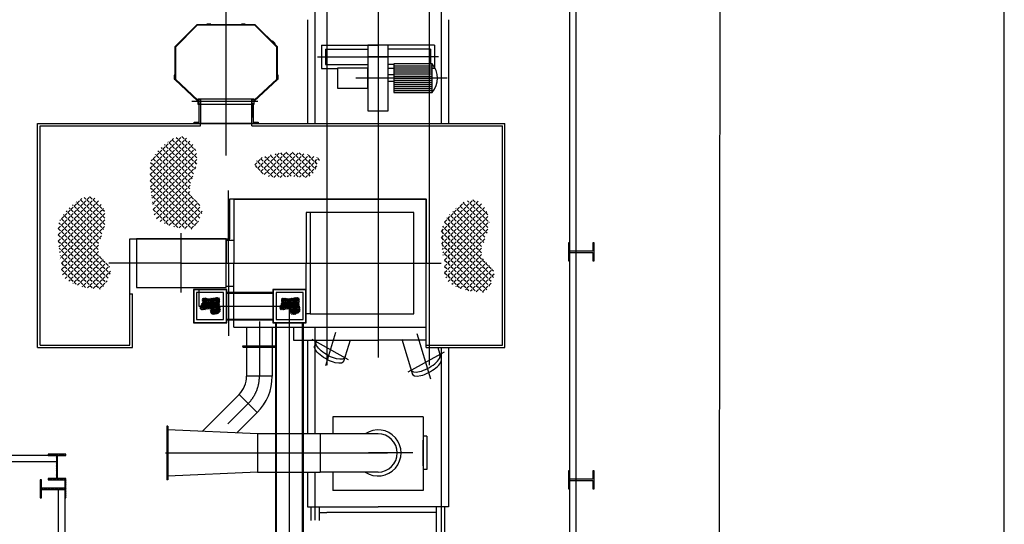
# Model space of a CAD drawing. Extents: x -1507204116 to 3732041488, y -170180604 to 62810664.
# Tile 50 of 54: x 159203 to 166883, y 5919 to 9857. Entities that reach past the tile are written whole.
import ezdxf

# ---------------------------------------------------------------- set-up
doc = ezdxf.new("R2010")
doc.units = 0
doc.header["$LTSCALE"] = 1000
doc.header["$MEASUREMENT"] = 0
for name, pattern in [('CSN_CARKOVANA', [7.5, 5, -2.5]), ('CSN_CERCHOVANA', [10.7, 5, -2.5, 0.7, -2.5]), ('GEN7A', [7.5, 5, -1.25, 0, -1.25])]:
    doc.linetypes.add(name, pattern=pattern)
doc.layers.get('0').update_dxf_attribs({"linetype": 'CONTINUOUS'})
for name, color, linetype in [('6', 2, 'CONTINUOUS'), ('7A', 8, 'GEN7A'), ('_ZAŘÍZENÍ', 7, 'CONTINUOUS'), ('NEVID', 8, 'CSN_CARKOVANA'), ('OSY', 6, 'CSN_CERCHOVANA')]:
    doc.layers.add(name, color=color, linetype=linetype)
doc.styles.get("Standard").update_dxf_attribs({"font": 'ROMANS.shx', "height": 10})
doc.dimstyles.new('PROFI_CSN', dxfattribs={"dimscale": 0, "dimtxt": 3.5, "dimasz": 3, "dimexe": 1, "dimexo": 0, "dimgap": 1.5, "dimtad": 1, "dimlfac": -1, "dimzin": 9, "dimdsep": 46, "dimlunit": 6, "dimtxsty": 'Standard', "dimblk": 'PRCLFILL', "dimblk1": 'PRCLFILL', "dimblk2": 'PRCLFILL', "dimcen": 0, "dimclrd": 256, "dimclre": 256, "dimclrt": 256, "dimazin": 2, "dimtfac": 0.6, "dimtmove": 0, "dimatfit": 0, "dimldrblk": 'PRCLFILL', "dimfxl": 0, "dimtolj": 1, "dimarcsym": 0})
pattern_1 = [(315, (161997.7395380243, 7957.00000000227), (24.69570433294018, 24.69570433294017), [25.4, -9.525]), (44.99999999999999, (161997.7395380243, 7957.00000000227), (-24.69570433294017, 24.69570433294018), [25.4, -9.525])]

# ---------------------------------------------------------------- blocks, each defined once
blk = doc.blocks.new('PRCLFILL')
at = {"ltscale": 20}
for p, q in [((-1, 0.1666666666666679), (0, 0)), ((-1, -0.1666666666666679), (-1, 0.1666666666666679)), ((0, 0), (-1, -0.1666666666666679))]:
    blk.add_line(p, q, dxfattribs=at)
at = {"color": 0, "ltscale": 20}
for p, q in [((-1, 0.1455320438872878), (-0.8731922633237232, 0.1455320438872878)), ((-1, 0.09553204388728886), (-0.5731922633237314, 0.09553204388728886)), ((-1, 0.04553204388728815), (-0.2731922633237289, 0.04553204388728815)), ((-1, -0.004467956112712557), (-0.02680773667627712, -0.004467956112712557)), ((-1, -0.05446795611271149), (-0.3268077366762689, -0.05446795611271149)), ((-1, -0.1044679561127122), (-0.6268077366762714, -0.1044679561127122)), ((-1, -0.1544679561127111), (-0.9268077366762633, -0.1544679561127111))]:
    blk.add_line(p, q, dxfattribs=at)

msp = doc.modelspace()

# ---------------------------------------------------------------- hatches: boundary and pattern name
at = {"layer": '_ZAŘÍZENÍ', "lineweight": -2}
h = msp.add_hatch(dxfattribs=at)
h.set_pattern_fill('ANGLE', color=0, angle=135, style=0)
h.set_pattern_definition([(135, (157315.0648208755, -80414.50390543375), (-4.939140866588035, -4.939140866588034), [5.08, -1.905]), (225, (157315.0648208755, -80414.50390543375), (4.939140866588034, -4.939140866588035), [5.08, -1.905])])
edge = h.paths.add_edge_path()
edge.add_spline(control_points=[(160615.011766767, 7626.97088212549), (160608.3921302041, 7612.042524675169), (160603.5262385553, 7588.931798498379), (160649.8083928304, 7593.034407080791), (160697.7741238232, 7607.233834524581), (160678.0281656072, 7546.682228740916), (160785.963444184, 7560.126655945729), (160767.6242721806, 7605.032373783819), (160763.8944791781, 7626.97088212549)], knot_values=[30.32549970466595, 30.32549970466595, 30.32549970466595, 30.32549970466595, 71.40948226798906, 109.5944374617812, 148.4612114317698, 171.6524154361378, 243.9309125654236, 301.3294424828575, 301.3294424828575, 301.3294424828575, 301.3294424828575], degree=3, periodic=0)
edge.add_line((160763.8944791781, 7626.97088212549), (160615.011766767, 7626.97088212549))
edge = h.paths.add_edge_path()
edge.add_spline(control_points=[(160763.8944791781, 7626.97088212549), (160763.0146938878, 7632.145747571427), (160760.5216468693, 7652.891444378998), (160775.1057389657, 7701.400241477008), (160702.9637180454, 7680.627759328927), (160665.6280169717, 7680.893104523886), (160621.0570645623, 7690.263385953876), (160623.8397465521, 7664.72791757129), (160626.8905797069, 7650.297554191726)], knot_values=[301.3294424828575, 301.3294424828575, 301.3294424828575, 301.3294424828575, 314.8686341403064, 354.4298981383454, 420.5716258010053, 453.3015301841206, 487.395172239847, 521.8310110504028, 521.8310110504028, 521.8310110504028, 521.8310110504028], degree=3, periodic=0)
edge.add_spline(control_points=[(160626.8905797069, 7650.297554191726), (160622.3898543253, 7642.132384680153), (160618.219658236, 7634.205199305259), (160615.011766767, 7626.97088212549)], knot_values=[10.41610499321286, 10.41610499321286, 10.41610499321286, 10.41610499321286, 30.32549970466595, 30.32549970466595, 30.32549970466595, 30.32549970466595], degree=3, periodic=0)
edge.add_line((160615.011766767, 7626.97088212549), (160763.8944791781, 7626.97088212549))
h = msp.add_hatch(dxfattribs=at)
h.set_pattern_fill('ANGLE', color=0, angle=135, style=0)
h.set_pattern_definition([(135, (157935.2530386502, -80414.50390543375), (-4.939140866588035, -4.939140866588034), [5.08, -1.905]), (225, (157935.2530386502, -80414.50390543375), (4.939140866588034, -4.939140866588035), [5.08, -1.905])])
edge = h.paths.add_edge_path()
edge.add_spline(control_points=[(161235.1999845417, 7626.97088212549), (161228.5803479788, 7612.042524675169), (161223.71445633, 7588.931798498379), (161269.9966106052, 7593.034407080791), (161317.962341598, 7607.233834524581), (161298.2163833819, 7546.682228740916), (161406.1516619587, 7560.126655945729), (161387.8124899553, 7605.032373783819), (161384.0826969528, 7626.97088212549)], knot_values=[30.32549970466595, 30.32549970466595, 30.32549970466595, 30.32549970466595, 71.40948226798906, 109.5944374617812, 148.4612114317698, 171.6524154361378, 243.9309125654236, 301.3294424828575, 301.3294424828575, 301.3294424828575, 301.3294424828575], degree=3, periodic=0)
edge.add_line((161384.0826969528, 7626.97088212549), (161235.1999845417, 7626.97088212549))
edge = h.paths.add_edge_path()
edge.add_spline(control_points=[(161384.0826969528, 7626.97088212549), (161383.2029116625, 7632.145747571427), (161380.709864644, 7652.891444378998), (161395.2939567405, 7701.400241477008), (161323.1519358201, 7680.627759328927), (161285.8162347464, 7680.893104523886), (161241.245282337, 7690.263385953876), (161244.0279643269, 7664.72791757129), (161247.0787974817, 7650.297554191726)], knot_values=[301.3294424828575, 301.3294424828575, 301.3294424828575, 301.3294424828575, 314.8686341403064, 354.4298981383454, 420.5716258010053, 453.3015301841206, 487.395172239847, 521.8310110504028, 521.8310110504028, 521.8310110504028, 521.8310110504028], degree=3, periodic=0)
edge.add_spline(control_points=[(161247.0787974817, 7650.297554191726), (161242.5780721, 7642.132384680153), (161238.4078760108, 7634.205199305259), (161235.1999845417, 7626.97088212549)], knot_values=[10.41610499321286, 10.41610499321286, 10.41610499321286, 10.41610499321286, 30.32549970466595, 30.32549970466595, 30.32549970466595, 30.32549970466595], degree=3, periodic=0)
edge.add_line((161235.1999845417, 7626.97088212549), (161384.0826969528, 7626.97088212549))
h = msp.add_hatch(dxfattribs=at)
h.set_pattern_fill('_USER', color=0, scale=10, angle=225.0000000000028, style=0, pattern_type=0)
h.set_pattern_definition([(225.0000000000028, (383915.8981710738, 50890.13739543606), (7.071067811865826, -7.071067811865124), [])])
h.paths.add_polyline_path([(159488.7251392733, 6277.000000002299), (159423.7251392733, 6277.00000000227), (159423.7251392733, 6267.00000000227), (159563.7251392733, 6267.00000000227), (159563.7251392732, 6277.00000000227), (159498.7251392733, 6277.00000000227), (159498.7251392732, 6457.00000000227), (159563.7251392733, 6457.00000000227), (159563.7251392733, 6467.00000000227), (159423.7251392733, 6467.00000000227), (159423.7251392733, 6457.00000000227), (159488.7251392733, 6457.00000000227)])
h = msp.add_hatch(dxfattribs=at)
h.set_pattern_fill('_USER', color=0, scale=10, angle=135.0000000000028, style=0, pattern_type=0)
h.set_pattern_definition([(135.0000000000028, (203986.8625347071, -218225.1730317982), (-7.071067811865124, -7.071067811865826), [])])
h.paths.add_polyline_path([(159373.7251392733, 6202.00000000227), (159373.7251392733, 6267.000000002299), (159363.7251392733, 6267.000000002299), (159363.7251392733, 6127.00000000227), (159373.7251392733, 6127.000000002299), (159373.7251392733, 6192.00000000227), (159553.7251392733, 6192.00000000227), (159553.7251392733, 6127.000000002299), (159563.7251392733, 6127.000000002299), (159563.7251392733, 6267.000000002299), (159553.7251392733, 6267.000000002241), (159553.7251392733, 6202.00000000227)])
at = {"layer": 'NEVID', "lineweight": -2}
h = msp.add_hatch(dxfattribs=at)
h.set_pattern_fill('ANSI31', color=0, scale=5, angle=315, style=0)
h.set_pattern_definition([(360, (161997.7395380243, 7957.00000000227), (5.580629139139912e-15, 15.875), [])])
h.paths.add_polyline_path([(162397.7395380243, 9401.097668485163), (162397.7395380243, 9512.06414450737), (162122.2501232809, 9512.06414450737), (162122.2501232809, 9401.097668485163)])
h.paths.add_polyline_path([(162397.7395380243, 9290.131192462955), (162397.7395380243, 9401.097668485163), (162122.2501232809, 9401.097668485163), (162122.2501232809, 9290.131192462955)])
h.paths.add_polyline_path([(162397.7395380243, 9290.131192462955), (162421.0755037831, 9290.131192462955), (162421.0755037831, 9401.097668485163), (162397.7395380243, 9401.097668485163)])
h.paths.add_polyline_path([(162397.7395380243, 9401.097668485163), (162421.0755037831, 9401.097668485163), (162421.0755037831, 9512.06414450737), (162397.7395380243, 9512.06414450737)])
h = msp.add_hatch(dxfattribs=at)
h.set_pattern_fill('ANGLE', color=0, scale=5, angle=315, style=0)
h.set_pattern_definition(pattern_1)
edge = h.paths.add_edge_path()
edge.add_spline(control_points=[(160234.5056000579, 8450.139701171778), (160237.7986840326, 8399.585274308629), (160234.23786605, 8321.274307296), (160371.6260169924, 8238.730680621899), (160474.1766403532, 8226.688939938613), (160553.3713002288, 8222.60171934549)], knot_values=[1425.678431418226, 1425.678431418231, 1425.678431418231, 1425.678431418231, 1564.93219495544, 1638.055728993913, 1874.2207752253, 1874.2207752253, 1874.2207752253, 1874.2207752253], degree=3, periodic=0)
edge.add_spline(control_points=[(160553.3713002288, 8222.60171934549), (160597.4582479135, 8281.945116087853), (160669.6069775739, 8380.74048806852), (160453.0287502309, 8523.902423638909), (160658.4379452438, 8742.307387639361), (160485.4222402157, 8999.212689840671), (160315.3380128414, 8877.534146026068), (160177.2316052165, 8717.220758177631), (160227.2740861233, 8561.155710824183), (160234.5056000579, 8450.139701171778)], knot_values=[2.409104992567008, 2.409104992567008, 2.409104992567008, 2.409104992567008, 183.1386920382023, 303.9636441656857, 612.9864503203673, 801.7478892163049, 980.4496319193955, 1119.881330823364, 1425.678431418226, 1425.678431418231, 1425.678431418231, 1425.678431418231], degree=3, periodic=0)
h = msp.add_hatch(dxfattribs=at)
h.set_pattern_fill('ANGLE', color=0, scale=5, angle=315, style=0)
h.set_pattern_definition(pattern_1)
edge = h.paths.add_edge_path()
edge.add_spline(control_points=[(161543.739638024, 8772.539598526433), (161480.9049697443, 8794.741897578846), (161357.4576932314, 8835.143209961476), (161203.0419645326, 8816.673721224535), (160996.9088743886, 8758.89593839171), (161102.5442026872, 8633.070354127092), (161217.9548356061, 8616.769465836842), (161335.1214005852, 8643.740563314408), (161477.1120264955, 8601.042615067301), (161521.3517999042, 8696.72291791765), (161543.739638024, 8772.539598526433)], knot_values=[28.96310799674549, 28.96310799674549, 28.96310799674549, 28.96310799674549, 220.6636625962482, 408.4227356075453, 564.4647357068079, 637.596560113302, 804.5876364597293, 898.4671951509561, 1000.814132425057, 1194.508347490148, 1194.508347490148, 1194.508347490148, 1194.508347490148], degree=3, periodic=0)
h = msp.add_hatch(dxfattribs=at)
h.set_pattern_fill('ANGLE', color=0, scale=5, angle=315, style=0)
h.set_pattern_definition(pattern_1)
edge = h.paths.add_edge_path()
edge.add_spline(control_points=[(159520.5535138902, 7982.507197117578), (159523.8465978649, 7931.952770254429), (159520.2857798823, 7853.641803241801), (159657.6739308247, 7771.098176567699), (159760.2245541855, 7759.056435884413), (159839.4192140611, 7754.96921529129)], knot_values=[1425.678431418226, 1425.678431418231, 1425.678431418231, 1425.678431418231, 1564.93219495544, 1638.055728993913, 1874.2207752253, 1874.2207752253, 1874.2207752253, 1874.2207752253], degree=3, periodic=0)
edge.add_spline(control_points=[(159839.4192140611, 7754.96921529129), (159883.5061617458, 7814.312612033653), (159955.6548914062, 7913.107984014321), (159739.0766640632, 8056.269919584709), (159944.4858590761, 8274.674883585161), (159771.4701540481, 8531.580185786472), (159601.3859266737, 8409.901641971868), (159463.2795190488, 8249.588254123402), (159513.3219999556, 8093.523206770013), (159520.5535138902, 7982.507197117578)], knot_values=[2.409104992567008, 2.409104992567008, 2.409104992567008, 2.409104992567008, 183.1386920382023, 303.9636441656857, 612.9864503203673, 801.7478892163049, 980.4496319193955, 1119.881330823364, 1425.678431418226, 1425.678431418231, 1425.678431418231, 1425.678431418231], degree=3, periodic=0)
h = msp.add_hatch(dxfattribs=at)
h.set_pattern_fill('ANGLE', color=0, scale=5, angle=315, style=0)
h.set_pattern_definition(pattern_1)
edge = h.paths.add_edge_path()
edge.add_spline(control_points=[(162512.3528271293, 7957.00000000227), (162515.645911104, 7906.44557313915), (162512.0850931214, 7828.134606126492), (162649.4732440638, 7745.59097945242), (162752.0238674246, 7733.549238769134), (162831.2185273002, 7729.462018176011)], knot_values=[1425.678431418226, 1425.678431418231, 1425.678431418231, 1425.678431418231, 1564.93219495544, 1638.055728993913, 1874.2207752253, 1874.2207752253, 1874.2207752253, 1874.2207752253], degree=3, periodic=0)
edge.add_spline(control_points=[(162831.2185273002, 7729.462018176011), (162875.3054749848, 7788.805414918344), (162947.4542046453, 7887.600786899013), (162730.8759773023, 8030.762722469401), (162936.2851723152, 8249.167686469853), (162763.2694672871, 8506.072988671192), (162593.1852399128, 8384.394444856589), (162455.0788322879, 8224.081057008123), (162505.1213131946, 8068.016009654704), (162512.3528271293, 7957.00000000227)], knot_values=[2.409104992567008, 2.409104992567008, 2.409104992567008, 2.409104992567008, 183.1386920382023, 303.9636441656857, 612.9864503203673, 801.7478892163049, 980.4496319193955, 1119.881330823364, 1425.678431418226, 1425.678431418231, 1425.678431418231, 1425.678431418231], degree=3, periodic=0)

# ---------------------------------------------------------------- linework, layer by layer
at = {"color": 0, "lineweight": -2}
for p, q in [((161447.7395380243, 9857.00000000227), (161447.7395380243, 9047.97705613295)), ((162547.7395380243, 9857.00000000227), (162547.7395380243, 9047.97705613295)), ((160585.673553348, 9817.977056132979), (160412.7395380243, 9645.642467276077)), ((160587.7395380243, 9812.977056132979), (160417.7395380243, 9643.566312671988)), ((160584.2101475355, 9816.518722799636), (160587.7395380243, 9812.977056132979)), ((161039.8055227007, 9817.977056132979), (160585.673553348, 9817.977056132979)), ((160587.7395380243, 9812.977056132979), (160587.7395380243, 9817.977056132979)), ((161037.7395380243, 9812.977056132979), (160587.7395380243, 9812.977056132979)), ((160662.7395380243, 9822.977056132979), (160662.7395380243, 9817.977056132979)), ((160692.7395380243, 9822.977056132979), (160662.7395380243, 9822.977056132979)), ((160692.7395380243, 9817.977056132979), (160692.7395380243, 9822.977056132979)), ((160962.7395380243, 9822.977056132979), (160932.7395380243, 9822.977056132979)), ((160932.7395380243, 9822.977056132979), (160932.7395380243, 9817.977056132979)), ((160962.7395380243, 9817.977056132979), (160962.7395380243, 9822.977056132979)), ((161037.7395380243, 9812.977056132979), (161037.7395380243, 9817.977056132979)), ((161037.7395380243, 9812.977056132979), (161041.2689285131, 9816.518722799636)), ((161207.7395380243, 9643.566312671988), (161037.7395380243, 9812.977056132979)), ((161212.7395380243, 9645.642467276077), (161039.8055227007, 9817.977056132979)), ((161169.9616819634, 9688.272046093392), (161173.4910724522, 9691.81371276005)), ((161173.4910724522, 9691.81371276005), (161194.7410724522, 9670.637369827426)), ((160412.7395380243, 9645.642467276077), (160412.7395380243, 9391.401760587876)), ((160417.7395380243, 9643.566312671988), (160412.7395380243, 9643.566312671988)), ((160417.7395380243, 9643.566312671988), (160414.2101475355, 9647.107979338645)), ((160417.7395380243, 9643.566312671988), (160417.7395380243, 9393.566312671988)), ((161191.2116819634, 9667.095703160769), (161194.7410724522, 9670.637369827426)), ((161207.7395380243, 9643.566312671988), (161211.2689285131, 9647.107979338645)), ((161207.7395380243, 9643.566312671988), (161212.7395380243, 9643.566312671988)), ((161207.7395380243, 9393.566312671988), (161207.7395380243, 9643.566312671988)), ((161212.7395380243, 9391.401760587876), (161212.7395380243, 9645.642467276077)), ((161557.7395380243, 9657.00000000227), (161557.7395380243, 9477.00000000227)), ((161557.7395380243, 9657.00000000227), (161997.7395380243, 9657.00000000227)), ((161587.7395380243, 9627.00000000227), (161587.7395380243, 9507.00000000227)), ((161587.7395380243, 9627.00000000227), (161918.5055292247, 9627.00000000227)), ((162437.7395380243, 9657.00000000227), (161997.7395380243, 9657.00000000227)), ((162407.7395380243, 9627.00000000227), (162076.9735468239, 9627.00000000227)), ((162407.7395380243, 9627.00000000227), (162407.7395380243, 9507.00000000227)), ((162437.7395380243, 9657.00000000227), (162437.7395380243, 9477.00000000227)), ((161557.7395380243, 9477.00000000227), (161680.9929778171, 9477.00000000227)), ((161587.7395380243, 9507.00000000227), (161918.5055292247, 9507.00000000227)), ((161917.7186681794, 9477.00000000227), (161918.5055292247, 9477.00000000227)), ((162122.2501232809, 9507.00000000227), (162076.9735468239, 9507.00000000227)), ((162122.2501232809, 9477.00000000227), (162076.9735468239, 9477.00000000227)), ((162437.7395380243, 9477.00000000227), (162421.0755037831, 9477.00000000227)), ((160407.7395380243, 9423.566312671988), (160407.7395380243, 9393.566312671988)), ((160412.7395380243, 9423.566312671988), (160407.7395380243, 9423.566312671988)), ((160407.7395380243, 9423.566312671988), (160412.7395380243, 9423.566312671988)), ((160407.7395380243, 9393.566312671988), (160417.7395380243, 9393.566312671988)), ((160412.7395380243, 9391.401760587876), (160592.7395380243, 9222.468492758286)), ((160417.7395380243, 9393.566312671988), (160414.3178572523, 9389.920479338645)), ((160417.7395380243, 9393.566312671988), (160592.7395380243, 9229.325635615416)), ((161032.7395380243, 9229.325635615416), (161207.7395380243, 9393.566312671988)), ((161032.7395380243, 9222.468492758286), (161212.7395380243, 9391.401760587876)), ((161207.7395380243, 9393.566312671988), (161217.7395380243, 9393.566312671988)), ((161207.7395380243, 9393.566312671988), (161211.1612187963, 9389.920479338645)), ((161217.7395380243, 9423.566312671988), (161212.7395380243, 9423.566312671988)), ((161212.7395380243, 9423.566312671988), (161217.7395380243, 9423.566312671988)), ((161217.7395380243, 9393.566312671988), (161217.7395380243, 9423.566312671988)), ((162122.2501232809, 9427.328038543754), (162076.9735468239, 9427.328038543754)), ((162122.2501232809, 9374.867298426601), (162076.9735468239, 9374.867298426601)), ((160592.7395380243, 9229.325635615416), (160589.3178572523, 9225.679802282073)), ((160612.7395380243, 9237.977056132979), (160592.7395380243, 9237.977056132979)), ((160592.7395380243, 9237.977056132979), (160592.7395380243, 9197.977056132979)), ((160595.7395380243, 9234.977056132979), (160595.7395380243, 9200.977056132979)), ((160609.7395380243, 9234.977056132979), (160595.7395380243, 9234.977056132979)), ((160609.7395380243, 9217.977056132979), (160609.7395380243, 9234.977056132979)), ((160609.7395380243, 9200.977056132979), (160609.7395380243, 9217.977056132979)), ((161012.7395380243, 9237.977056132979), (160612.7395380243, 9237.977056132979)), ((160612.7395380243, 9237.977056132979), (160612.7395380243, 9217.977056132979)), ((160612.7395380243, 9197.977056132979), (160612.7395380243, 9237.977056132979)), ((160612.7395380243, 9217.977056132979), (160612.7395380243, 9197.977056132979)), ((161032.7395380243, 9237.977056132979), (161012.7395380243, 9237.977056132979)), ((161012.7395380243, 9217.977056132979), (161012.7395380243, 9237.977056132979)), ((161012.7395380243, 9197.977056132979), (161012.7395380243, 9237.977056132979)), ((161012.7395380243, 9197.977056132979), (161012.7395380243, 9217.977056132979)), ((161015.7395380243, 9234.977056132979), (161029.7395380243, 9234.977056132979)), ((161015.7395380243, 9217.977056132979), (161015.7395380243, 9234.977056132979)), ((161015.7395380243, 9200.977056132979), (161015.7395380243, 9217.977056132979)), ((161029.7395380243, 9234.977056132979), (161029.7395380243, 9200.977056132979)), ((161032.7395380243, 9197.977056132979), (161032.7395380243, 9237.977056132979)), ((161036.1612187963, 9225.679802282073), (161032.7395380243, 9229.325635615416)), ((160592.7395380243, 9197.977056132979), (160612.7395380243, 9197.977056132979)), ((160595.7395380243, 9200.977056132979), (160609.7395380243, 9200.977056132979)), ((160602.7395380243, 9057.977056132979), (160602.7395380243, 9197.977056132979)), ((160612.7395380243, 9197.977056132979), (161012.7395380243, 9197.977056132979)), ((160612.7395380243, 9197.977056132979), (160612.7395380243, 9047.977056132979)), ((161012.7395380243, 9047.977056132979), (161012.7395380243, 9197.977056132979)), ((161012.7395380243, 9197.977056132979), (161012.7395380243, 9094.69828152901)), ((161012.7395380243, 9197.977056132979), (161032.7395380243, 9197.977056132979)), ((161029.7395380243, 9200.977056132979), (161015.7395380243, 9200.977056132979)), ((161022.7395380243, 9197.977056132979), (161022.7395380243, 9057.977056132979)), ((159342.7395380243, 9047.977056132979), (162987.7395380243, 9047.977056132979)), ((159342.7395380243, 7297.977056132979), (159342.7395380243, 9047.977056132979)), ((159362.7395380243, 9027.977056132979), (160612.7395380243, 9027.977056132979)), ((159362.7395380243, 7317.97705613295), (159362.7395380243, 9027.977056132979)), ((160562.7395380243, 9057.977056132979), (160602.7395380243, 9057.977056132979)), ((160562.7395380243, 9047.977056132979), (160562.7395380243, 9057.977056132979)), ((161062.7395380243, 9047.977056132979), (160562.7395380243, 9047.977056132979)), ((161012.7395380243, 9047.977056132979), (160612.7395380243, 9047.977056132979)), ((160612.7395380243, 9027.977056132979), (160612.7395380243, 9047.977056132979)), ((161012.7395380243, 9027.977056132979), (161012.7395380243, 9047.977056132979)), ((161012.7395380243, 9027.977056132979), (162967.7395380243, 9027.977056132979)), ((161022.7395380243, 9057.977056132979), (161062.7395380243, 9057.977056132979)), ((161062.7395380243, 9057.977056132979), (161062.7395380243, 9047.977056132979)), ((162967.7395380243, 7317.977056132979), (162967.7395380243, 9027.977056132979)), ((162987.7395380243, 7297.977056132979), (162987.7395380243, 9047.977056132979)), ((160842.7395380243, 8457.977056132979), (162372.7395380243, 8457.977056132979)), ((160842.7395380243, 8147.977056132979), (160842.7395380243, 8457.977056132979)), ((160872.7395380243, 8457.00000000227), (162372.7395380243, 8457.00000000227)), ((160872.7395380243, 8457.00000000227), (160872.7395380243, 7957.00000000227)), ((162372.7395380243, 7297.977056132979), (162372.7395380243, 8457.977056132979)), ((162372.7395380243, 8457.00000000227), (162372.7395380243, 7957.00000000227)), ((161438.4188178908, 8351.90009157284), (161438.4188178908, 7957.00000000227)), ((161468.7395380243, 8351.90009157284), (161438.4188178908, 8351.90009157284)), ((162275.9956024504, 8351.90009157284), (161468.7395380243, 8351.90009157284)), ((161468.7395380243, 8351.90009157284), (161468.7395380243, 7562.09990843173)), ((162275.9956024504, 7562.09990843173), (162275.9956024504, 8351.90009157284)), ((160062.7395380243, 7317.977056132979), (160062.7395380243, 8147.977056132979)), ((160062.7395380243, 8147.977056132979), (160842.7395380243, 8147.977056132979)), ((160812.7395380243, 8137.00000000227), (160872.7395380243, 8137.00000000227)), ((160812.7395380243, 8137.00000000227), (160812.7395380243, 7957.00000000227)), ((160812.7395380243, 7777.00000000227), (160812.7395380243, 7957.00000000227)), ((160872.7395380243, 7457.00000000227), (160872.7395380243, 7957.00000000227)), ((161438.4188178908, 7562.09990843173), (161438.4188178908, 7957.00000000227)), ((162372.7395380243, 7457.00000000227), (162372.7395380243, 7957.00000000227)), ((160812.7395380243, 7777.00000000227), (160872.7395380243, 7777.00000000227)), ((160062.7395380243, 7717.97705613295), (160082.7395380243, 7717.977056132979)), ((160082.7395380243, 7297.977056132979), (160082.7395380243, 7717.977056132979)), ((161468.7395380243, 7562.09990843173), (161438.4188178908, 7562.09990843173)), ((161468.7395380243, 7562.09990843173), (162275.9956024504, 7562.09990843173)), ((160872.7395380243, 7457.00000000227), (162372.7395380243, 7457.00000000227)), ((160972.7395380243, 7457.00000000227), (160972.7395380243, 7313.00000000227)), ((161172.7395380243, 7457.00000000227), (161172.7395380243, 7313.00000000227)), ((161339.7395380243, 7457.00000000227), (161339.7395380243, 7357.00000000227)), ((159342.7395380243, 7297.977056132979), (160082.7395380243, 7297.977056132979)), ((159362.7395380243, 7317.97705613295), (160062.7395380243, 7317.977056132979)), ((160942.7395380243, 7313.00000000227), (161202.7395380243, 7313.00000000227)), ((160942.7395380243, 7307.00000000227), (160942.7395380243, 7313.00000000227)), ((160942.7395380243, 7307.00000000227), (160942.7395380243, 7301.00000000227)), ((160942.7395380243, 7307.00000000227), (161202.7395380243, 7307.00000000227)), ((160942.7395380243, 7307.00000000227), (161202.7395380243, 7307.00000000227)), ((160942.7395380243, 7301.00000000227), (161202.7395380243, 7301.00000000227)), ((160972.7395380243, 7301.00000000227), (160972.7395380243, 7074.331240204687)), ((161172.7395380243, 7301.00000000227), (161172.7395380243, 7074.331240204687)), ((161202.7395380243, 7313.00000000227), (161202.7395380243, 7307.00000000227)), ((161202.7395380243, 7301.00000000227), (161202.7395380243, 7307.00000000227)), ((161339.7395380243, 7357.00000000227), (161997.7395380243, 7357.00000000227)), ((161447.7395380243, 7357.00000000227), (161447.7395380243, 6626.366132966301)), ((162372.7395380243, 7357.00000000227), (161997.7395380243, 7357.00000000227)), ((162372.7395380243, 7317.977056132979), (162967.7395380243, 7317.977056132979)), ((162372.7395380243, 7297.977056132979), (162987.7395380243, 7297.977056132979)), ((162547.7395380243, 7297.97705613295), (162547.7395380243, 6057.00000000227)), ((161172.7395380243, 7074.331240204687), (160972.7395380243, 7074.331240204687)), ((160914.1608942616, 6932.909883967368), (160626.1015043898, 6644.8504940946)), ((161055.5822504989, 6791.488527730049), (160914.1608942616, 6932.909883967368)), ((161055.5822504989, 6791.488527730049), (160897.3205437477, 6633.226820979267)), ((160351.4032640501, 6686.366132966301), (160351.4032640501, 6266.366132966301)), ((160357.4032640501, 6686.366132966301), (160351.4032640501, 6686.366132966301)), ((160357.4032640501, 6686.366132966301), (160357.4032640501, 6266.366132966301)), ((162350.7395380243, 6758.366132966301), (161644.7395380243, 6758.366132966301)), ((161644.7395380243, 6758.366132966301), (161644.7395380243, 6626.366132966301)), ((162350.7395380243, 6758.366132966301), (162350.7395380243, 6183.424834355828)), ((161057.4032640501, 6626.366132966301), (160357.4032640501, 6656.366132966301)), ((161057.4032640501, 6626.366132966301), (161057.4032640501, 6326.366132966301)), ((161547.7395380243, 6626.366132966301), (161057.4032640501, 6626.366132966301)), ((161547.7395380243, 6626.366132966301), (161547.7395380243, 6326.366132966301)), ((161997.7395380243, 6626.366132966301), (161547.7395380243, 6626.366132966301)), ((162377.7395380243, 6606.366132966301), (162350.7395380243, 6606.366132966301)), ((162377.7395380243, 6606.366132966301), (162377.7395380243, 6346.366132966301)), ((162347.7395380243, 6576.366132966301), (162347.7395380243, 6376.366132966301)), ((161057.4032640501, 6326.366132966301), (160357.4032640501, 6296.366132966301)), ((161057.4032640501, 6326.366132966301), (161547.7395380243, 6326.366132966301)), ((161447.7395380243, 6326.366132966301), (161447.7395380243, 6057.00000000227)), ((161997.7395380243, 6326.366132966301), (161547.7395380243, 6326.366132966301)), ((161644.7395380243, 6326.366132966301), (161644.7395380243, 6183.42483435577)), ((162377.7395380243, 6346.366132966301), (162350.7395380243, 6346.366132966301)), ((160357.4032640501, 6266.366132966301), (160351.4032640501, 6266.366132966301)), ((162350.7395380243, 6183.424834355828), (161644.7395380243, 6183.42483435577)), ((161447.7395380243, 6057.000000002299), (161997.7395380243, 6057.000000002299)), ((161475.7395380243, 5948.301181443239), (161475.7395380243, 6057.000000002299)), ((161540.7395380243, 5948.301181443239), (161540.7395380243, 6057.00000000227)), ((161540.7395380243, 6012.00000000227), (161597.7395380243, 6012.00000000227)), ((162547.7395380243, 6057.000000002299), (161997.7395380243, 6057.000000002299)), ((162454.7395380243, 6012.00000000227), (162397.7395380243, 6012.00000000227)), ((162454.7395380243, 4297.000000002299), (162454.7395380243, 6057.00000000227)), ((162519.7395380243, 4297.000000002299), (162519.7395380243, 6057.000000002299))]:
    msp.add_line(p, q, dxfattribs=at)
for points in [[(161918.5055292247, 9657.00000000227), (161918.5055292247, 9145.195336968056), (162076.9735468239, 9145.195336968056), (162076.9735468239, 9657.00000000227)], [(161680.9929778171, 9479.329097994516), (161680.9929778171, 9322.86623897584), (161917.7186681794, 9322.86623897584), (161917.7186681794, 9479.329097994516)], [(162122.2501232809, 9512.06414450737), (162122.2501232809, 9290.131192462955), (162421.0755037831, 9290.131192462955), (162421.0755037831, 9512.06414450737)], [(160112.7395380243, 8147.00000000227), (160112.7395380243, 7767.00000000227), (160812.7395380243, 7767.00000000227), (160812.7395380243, 8147.00000000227)]]:
    msp.add_lwpolyline(points, close=True, dxfattribs=at)
for centre, radius, start, end in [((162290.3592757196, 9401.097668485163), 171.4651307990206, 319.6716982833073, 40.3283017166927), ((160772.7395380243, 7074.331240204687), 200, 315.0000000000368, 0), ((160772.7395380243, 7074.331240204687), 400, 315.0000000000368, 0), ((161997.7395380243, 6476.366132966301), 180, 236.4426902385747, 123.5573097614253), ((161997.7395380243, 6476.366132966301), 150, 270, 90)]:
    msp.add_arc(centre, radius, start, end, dxfattribs=at)
at = {"color": 0, "lineweight": -2, "extrusion": (0, 0, -1)}
for centre in [(161617.3641362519, 7251.790661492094), (161626.9116020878, 7283.166939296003)]:
    msp.add_ellipse(centre, major_axis=(111.9123688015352, -62.18425308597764), ratio=0.3853999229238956, start_param=6.117834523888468, end_param=9.42477796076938, dxfattribs=at)
at = {"color": 0, "lineweight": -2}
for centre in [(162368.5674739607, 7183.166939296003), (162378.1149397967, 7151.790661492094)]:
    msp.add_ellipse(centre, major_axis=(-111.9123688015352, -62.18425308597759), ratio=0.3853999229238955, start_param=6.117834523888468, end_param=9.42477796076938, dxfattribs=at)
at = {"layer": '6', "color": 0, "lineweight": -2}
for p, q in [((161518.5438381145, 7357.000000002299), (161504.214540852, 7309.908958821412)), ((161780.2125958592, 7357.00000000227), (161729.2765050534, 7189.606408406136)), ((162182.8288640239, 7363.601213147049), (162266.2025709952, 7089.606408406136)), ((162464.4663605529, 7297.97705613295), (162491.2645351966, 7209.908958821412))]:
    msp.add_line(p, q, dxfattribs=at)
at = {"layer": '7A', "color": 0, "lineweight": -2}
msp.add_line((161059.6595275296, 9217.977056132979), (160545.4946714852, 9217.977056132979), dxfattribs=at)
at = {"layer": '_ZAŘÍZENÍ', "color": 0, "lineweight": -2}
for p, q in [((163493.0000000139, 2492.00000000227), (163493.0000000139, 22041.07668373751)), ((163543.0000000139, 2492.00000000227), (163543.0000000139, 22041.07668373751)), ((164660.5200716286, 4028.078256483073), (164677.5596234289, 21432.57699356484)), ((163483.0000000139, 8114.933417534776), (163483.0000000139, 7974.933417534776)), ((163493.0000000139, 8114.933417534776), (163483.0000000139, 8114.933417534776)), ((163493.0000000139, 8049.933417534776), (163493.0000000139, 8114.933417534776)), ((163673.0000000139, 8114.933417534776), (163673.0000000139, 8049.933417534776)), ((163683.0000000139, 8114.933417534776), (163673.0000000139, 8114.933417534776)), ((163683.0000000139, 7974.933417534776), (163683.0000000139, 8114.933417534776)), ((163673.0000000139, 8049.933417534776), (163493.0000000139, 8049.933417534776)), ((163493.0000000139, 8039.933417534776), (163673.0000000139, 8039.933417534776)), ((163493.0000000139, 7974.933417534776), (163493.0000000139, 8039.933417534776)), ((163673.0000000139, 8039.933417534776), (163673.0000000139, 7974.933417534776)), ((163483.0000000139, 7974.933417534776), (163493.0000000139, 7974.933417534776)), ((163673.0000000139, 7974.933417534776), (163683.0000000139, 7974.933417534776)), ((159488.7251392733, 6457.00000000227), (155621.9820914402, 6457.00000000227)), ((159563.7251392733, 6467.00000000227), (159423.7251392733, 6467.00000000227)), ((159423.7251392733, 6467.00000000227), (159423.7251392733, 6457.00000000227)), ((159423.7251392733, 6457.00000000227), (159488.7251392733, 6457.00000000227)), ((159488.7251392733, 6457.00000000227), (159488.7251392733, 6277.00000000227)), ((159498.7251392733, 6277.00000000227), (159498.7251392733, 6457.00000000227)), ((159498.7251392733, 6457.00000000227), (159563.7251392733, 6457.00000000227)), ((159563.7251392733, 6457.00000000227), (159563.7251392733, 6467.00000000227)), ((159488.7251392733, 6407.00000000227), (155621.9820914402, 6407.00000000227)), ((163493.0000000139, 6337.00000000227), (163483.0000000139, 6337.00000000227)), ((163483.0000000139, 6337.00000000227), (163483.0000000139, 6197.00000000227)), ((163493.0000000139, 6272.00000000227), (163493.0000000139, 6337.00000000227)), ((163683.0000000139, 6337.00000000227), (163673.0000000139, 6337.00000000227)), ((163673.0000000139, 6337.00000000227), (163673.0000000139, 6272.00000000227)), ((163683.0000000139, 6197.00000000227), (163683.0000000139, 6337.00000000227)), ((159363.7251392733, 6267.00000000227), (159363.7251392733, 6127.00000000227)), ((159373.7251392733, 6267.00000000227), (159363.7251392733, 6267.00000000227)), ((159373.7251392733, 6202.00000000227), (159373.7251392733, 6267.00000000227)), ((159488.7251392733, 6277.00000000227), (159423.7251392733, 6277.00000000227)), ((159423.7251392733, 6277.00000000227), (159423.7251392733, 6267.00000000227)), ((159423.7251392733, 6267.00000000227), (159563.7251392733, 6267.00000000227)), ((159563.7251392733, 6277.00000000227), (159498.7251392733, 6277.00000000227)), ((159553.7251392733, 6267.00000000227), (159553.7251392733, 6202.00000000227)), ((159563.7251392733, 6267.00000000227), (159553.7251392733, 6267.00000000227)), ((159563.7251392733, 6267.00000000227), (159563.7251392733, 6277.00000000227)), ((159563.7251392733, 6127.00000000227), (159563.7251392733, 6267.00000000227)), ((163673.0000000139, 6272.00000000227), (163493.0000000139, 6272.00000000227)), ((163493.0000000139, 6262.00000000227), (163673.0000000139, 6262.00000000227)), ((163493.0000000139, 6197.00000000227), (163493.0000000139, 6262.00000000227)), ((163673.0000000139, 6262.00000000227), (163673.0000000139, 6197.00000000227)), ((159553.7251392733, 6202.00000000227), (159373.7251392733, 6202.00000000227)), ((159373.7251392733, 6192.00000000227), (159553.7251392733, 6192.00000000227)), ((159373.7251392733, 6127.00000000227), (159373.7251392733, 6192.00000000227)), ((159503.7251392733, 6192.00000000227), (159503.7251392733, 2242.00000000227)), ((159553.7251392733, 6192.00000000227), (159553.7251392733, 6127.00000000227)), ((159553.7251392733, 6192.00000000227), (159553.7251392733, 2242.00000000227)), ((163483.0000000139, 6197.00000000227), (163493.0000000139, 6197.00000000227)), ((163673.0000000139, 6197.00000000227), (163683.0000000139, 6197.00000000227)), ((159363.7251392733, 6127.00000000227), (159373.7251392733, 6127.00000000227)), ((159553.7251392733, 6127.00000000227), (159563.7251392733, 6127.00000000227))]:
    msp.add_line(p, q, dxfattribs=at)
at = {"layer": '_ZAŘÍZENÍ', "color": 0, "lineweight": -2, "ltscale": 0.2}
for p, q in [((160602.4533705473, 7619.229543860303), (160602.4533705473, 7747.00000000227)), ((161177.927755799, 7727.229543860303), (160812.7395380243, 7727.229543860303)), ((161177.927755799, 7721.229543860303), (160812.7395380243, 7721.229543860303)), ((161307.927755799, 7619.229543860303), (160602.4533705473, 7619.229543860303)), ((161307.927755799, 2466.301755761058), (161307.927755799, 7619.229543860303)), ((161177.927755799, 7517.229543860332), (160812.7395380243, 7517.229543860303)), ((161177.927755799, 7511.229543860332), (160812.7395380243, 7511.229543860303)), ((161199.927755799, 2591.301755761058), (161199.927755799, 7492.00000000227)), ((161205.927755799, 2591.301755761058), (161205.927755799, 7492.00000000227)), ((161409.927755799, 2591.301755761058), (161409.927755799, 7492.00000000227)), ((161415.927755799, 2591.301755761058), (161415.927755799, 7492.00000000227))]:
    msp.add_line(p, q, dxfattribs=at)
at = {"layer": '_ZAŘÍZENÍ', "color": 0, "lineweight": -2}
for points in [[(166883.0000000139, -2382.999999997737), (166883.0000000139, 41117.00000000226), (115183.0000000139, 41117.00000000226), (115183.0000000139, 39017.00000000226)], [(166883.0000000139, -2382.99999999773), (166883.0000000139, 41117.00000000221), (147253.4909383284, 41117.00000000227)], [(166883.0000000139, 4758.000000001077), (166883.0000000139, 34276.00000000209)]]:
    msp.add_lwpolyline(points, dxfattribs=at)
for points in [[(160817.7395380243, 7492.00000000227), (160817.7395380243, 7752.00000000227), (160557.7395380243, 7752.00000000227), (160557.7395380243, 7492.00000000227)], [(160814.7395380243, 7495.00000000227), (160814.7395380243, 7749.00000000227), (160560.7395380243, 7749.00000000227), (160560.7395380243, 7495.00000000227)], [(161437.927755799, 7492.00000000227), (161437.927755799, 7752.00000000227), (161177.927755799, 7752.00000000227), (161177.927755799, 7492.00000000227)], [(161434.927755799, 7495.00000000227), (161434.927755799, 7749.00000000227), (161180.927755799, 7749.00000000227), (161180.927755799, 7495.00000000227)]]:
    msp.add_lwpolyline(points, close=True, dxfattribs=at)
at = {"layer": '_ZAŘÍZENÍ', "color": 0, "lineweight": -2, "ltscale": 0.2}
for points in [[(160792.7395380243, 7517.00000000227), (160792.7395380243, 7727.00000000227), (160582.7395380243, 7727.00000000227), (160582.7395380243, 7517.00000000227)], [(161412.927755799, 7517.00000000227), (161412.927755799, 7727.00000000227), (161202.927755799, 7727.00000000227), (161202.927755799, 7517.00000000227)]]:
    msp.add_lwpolyline(points, close=True, dxfattribs=at)
at = {"layer": 'NEVID', "color": 0, "lineweight": -2}
for p, q in [((161597.7395380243, 12160.50000000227), (161597.7395380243, 3763.500000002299)), ((162397.7395380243, 12160.50000000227), (162397.7395380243, 3763.500000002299)), ((162397.7395380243, 6012.00000000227), (161597.7395380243, 6012.00000000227))]:
    msp.add_line(p, q, dxfattribs=at)
at = {"layer": 'OSY', "color": 0, "lineweight": -2}
for p, q in [((161997.7395380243, 12221.89923227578), (161997.7395380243, 4964.28002661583)), ((162489.7395380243, 12060.15155959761), (162489.7395380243, 9047.977056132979)), ((161505.7395380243, 12040.71022902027), (161505.7395380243, 9047.977056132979)), ((160812.7395380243, 8798.394139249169), (160812.7395380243, 9973.092762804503)), ((161526.4542911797, 9567.00000000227), (162072.7395380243, 9567.00000000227)), ((162469.0247848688, 9567.00000000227), (161922.7395380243, 9567.00000000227)), ((162536.8244065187, 9401.097668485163), (161825.8096702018, 9401.097668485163)), ((160830.4395585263, 7957.00000000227), (160830.4395585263, 8522.87359897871)), ((160462.7395380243, 7727.184521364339), (160462.7395380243, 8192.489934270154)), ((160462.7395380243, 7957.00000000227), (159896.8659390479, 7957.00000000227)), ((160462.7395380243, 7957.00000000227), (162491.034932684, 7957.00000000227)), ((160830.4395585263, 7957.00000000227), (160830.4395585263, 7391.12640102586)), ((161072.7395380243, 7501.944199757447), (161072.7395380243, 7074.331240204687)), ((161505.7395380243, 7457.00000000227), (161505.7395380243, 6626.366132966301)), ((161667.3465204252, 7416.050072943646), (161588.0584260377, 7155.481947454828)), ((162300.2823322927, 7407.575547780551), (162407.4206500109, 7055.481947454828)), ((161482.5806188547, 7363.364637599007), (161765.8984571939, 7205.93871272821)), ((162489.7395380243, 7297.977056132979), (162489.7395380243, 3860.642977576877)), ((162512.8984571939, 7263.364637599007), (162229.5806188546, 7105.93871272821)), ((160984.8715723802, 6862.199205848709), (160826.6098656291, 6703.937499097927)), ((160341.0882851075, 6476.366132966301), (162072.7395380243, 6476.366132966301)), ((162269.8421305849, 6476.366132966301), (161922.7395380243, 6476.366132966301)), ((161505.7395380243, 6326.366132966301), (161505.7395380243, 5951.694122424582))]:
    msp.add_line(p, q, dxfattribs=at)
msp.add_arc((160772.7395380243, 7074.331240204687), 300, 315.0000000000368, 0, dxfattribs=at)

# ---------------------------------------------------------------- leaders
at = {"layer": '_ZAŘÍZENÍ', "color": 0, "lineweight": -2}
msp.add_leader([(161307.927755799, 2845.826377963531), (154301.2340410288, 4093.031318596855), (154301.2340410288, 7696.950827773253)], dimstyle='PROFI_CSN', override={"dimscale": 100, "dimldrblk": 'PRCLFILL'}, dxfattribs=at)

doc.saveas('drawing.dxf')
